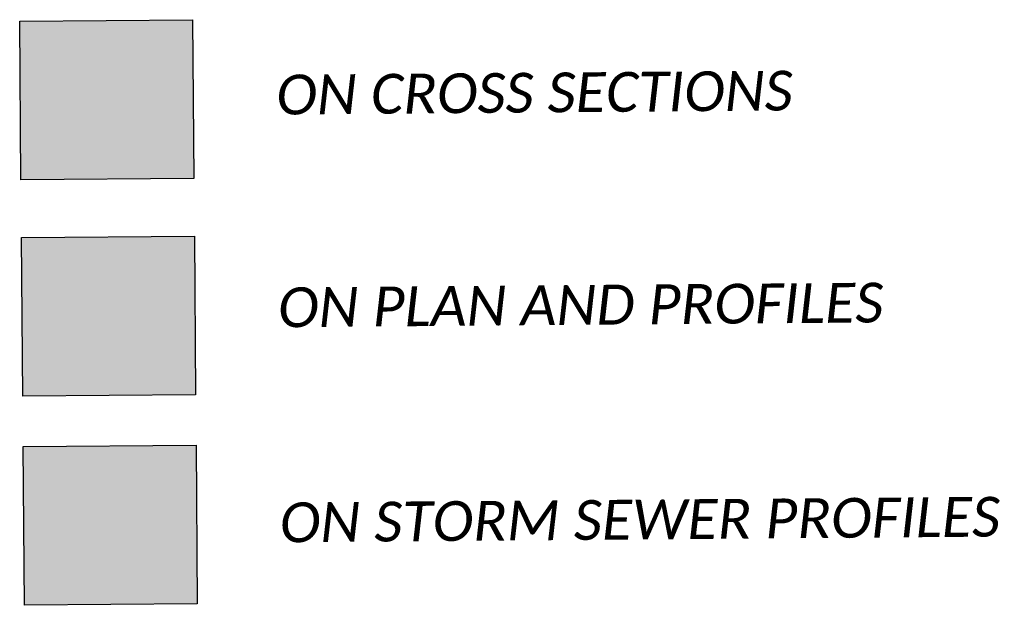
# Model space of a CAD drawing. Header units: feet. Extents: x 2474698 to 2485266, y 499169 to 501466.
# Tile 15 of 19: x 2481679 to 2482372, y 501054 to 501466. Entities that reach past the tile are written whole.
import ezdxf
from ezdxf.enums import TextEntityAlignment as Align

# ---------------------------------------------------------------- set-up
doc = ezdxf.new("R2010")
doc.units = ezdxf.units.FT
doc.header["$MEASUREMENT"] = 0
doc.layers.add('SH_Data', color=7, linetype='Continuous')
doc.styles.add('P_Slanted-Normal LS 0.50', font='calibrii.ttf', dxfattribs={"height": 0.14})

msp = doc.modelspace()

# ---------------------------------------------------------------- linework, layer by layer
at = {"layer": 'SH_Data', "flags": 128}
for points in [[(2481679.38, 501464.67), (2481801.07, 501465.65), (2481801.97, 501354.03), (2481680.28, 501353.04)], [(2481680.61, 501312.45), (2481802.3, 501313.44), (2481803.2, 501201.82), (2481681.51, 501200.83)], [(2481681.8, 501165.32), (2481803.49, 501166.3), (2481804.39, 501054.68), (2481682.7, 501053.7)]]:
    msp.add_lwpolyline(points, close=True, dxfattribs=at)
at = {"layer": 'SH_Data', "color": 1, "extrusion": (0, 0, -1)}
msp.add_solid([(-2481679.38, 501464.67), (-2481801.07, 501465.65), (-2481680.28, 501353.04), (-2481801.97, 501354.03)], dxfattribs=at)
at = {"layer": 'SH_Data', "color": 2}
msp.add_solid([(2481680.61, 501312.45), (2481802.3, 501313.44), (2481681.51, 501200.83), (2481803.2, 501201.82)], dxfattribs=at)
at = {"layer": 'SH_Data', "color": 30, "extrusion": (0, 0, -1)}
msp.add_solid([(-2481681.8, 501165.32), (-2481803.49, 501166.3), (-2481682.7, 501053.7), (-2481804.39, 501054.68)], dxfattribs=at)

# ---------------------------------------------------------------- texts
at = {"layer": 'SH_Data', "color": 7, "linetype": 'Continuous', "style": 'P_Slanted-Normal LS 0.50'}
for s, p in [('ON CROSS SECTIONS', (2481859.84, 501426.89)), ('ON PLAN AND PROFILES', (2481861.05, 501277.27)), ('ON STORM SEWER PROFILES', (2481862.27, 501125.97))]:
    msp.add_text(s, height=27.9999, rotation=0.46309, dxfattribs=at).set_placement(p, align=Align.TOP_LEFT)

doc.saveas('drawing.dxf')
